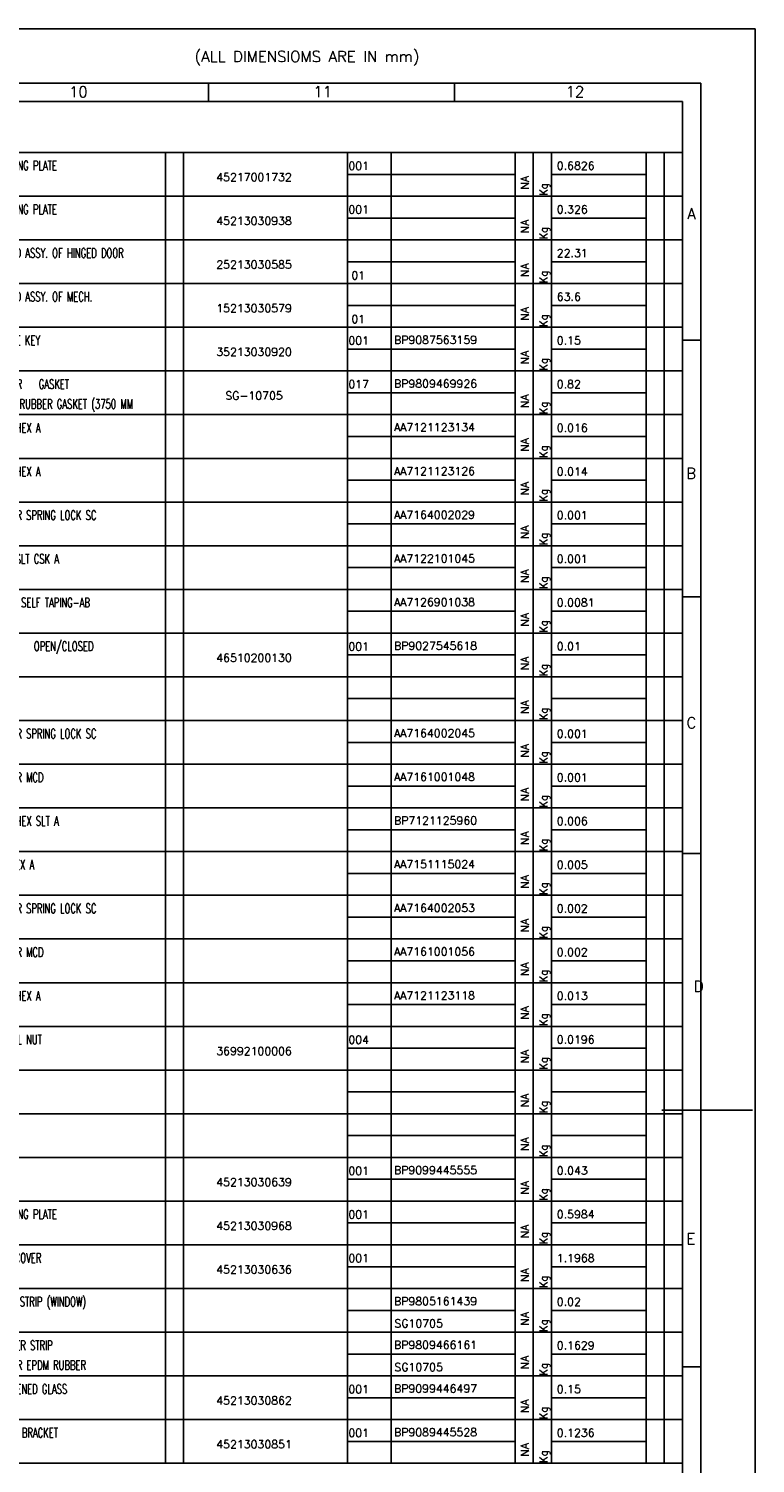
# Model space of a CAD drawing. Extents: x 0 to 4205, y 0 to 2970.
# Tile 11 of 11: x 3207 to 4205, y 1000 to 2970. Entities that reach past the tile are written whole.
import ezdxf
from ezdxf.enums import TextEntityAlignment as Align

# ---------------------------------------------------------------- set-up
doc = ezdxf.new("R2010")
doc.units = 0
doc.header["$MEASUREMENT"] = 0
doc.layers.get('0').update_dxf_attribs({"linetype": 'CONTINUOUS'})
doc.styles.add('ROMAND', font='romand')
doc.styles.add('ROMANS', font='romans')

# ---------------------------------------------------------------- blocks, each defined once
blk = doc.blocks.new('A1')
for p, q in [((841, 594), (0, 594)), ((841, 0), (841, 594)), ((826, 579), (15, 579)), ((690.83, 579), (690.83, 574)), ((758.42, 579), (758.42, 574)), ((826, 15), (826, 579)), ((821, 574), (95, 574)), ((821, 20), (821, 574)), ((821, 508.5), (826, 508.5)), ((821, 438), (826, 438)), ((821, 367.5), (826, 367.5)), ((815.29, 297), (840.24, 297)), ((821, 226.5), (826, 226.5))]:
    blk.add_line(p, q)
for s, style, p in [(' (ALL DIMENSIOMS ARE IN mm)', 'ROMAND', (684.94, 584.87)), ('10', 'ROMANS', (652.47, 575.15)), ('11', 'ROMANS', (719.63, 575.23)), ('12', 'ROMANS', (788.88, 575.17)), ('A', 'ROMANS', (822.32, 541.73)), ('B', 'ROMANS', (822.01, 470.4)), ('C', 'ROMANS', (822.1, 401.86)), ('D', 'ROMANS', (824.1, 329.49)), ('E', 'ROMANS', (822.08, 260.2))]:
    blk.add_text(s, height=3, dxfattribs=dict(style=style)).set_placement(p)
at = {"color": 7, "style": 'ROMANS'}
for tag, p, height, rotation, width in [('DRG_NO', (70.98, 574.89), 3.5, 180, 1.5), ('SHTNO', (8.61, 117.92), 2.8, 90, 0.8), ('REV_NO', (8.63, 108.63), 2.8, 90, 0.8), ('DRG_NO', (8.71, 80.28), 2.8, 90, 0.8)]:
    blk.add_attdef(tag, p, '', height=height, rotation=rotation, dxfattribs=dict(at, width=width))
for tag, p, height in [('PRODUCT', (716.23, 84.23), 4), ('DRN_SIGN', (771.9, 69.28), 1), ('CHD_SIGN', (771.96, 63.16), 1), ('APP_SIGN', (772.82, 56.2), 1), ('NEW_ALT_SIGN', (567.75, 52.19), 1), ('OLD_ALT_SIGN', (638.26, 51.7), 1), ('NEW_CHD_SIGN', (566.67, 47.87), 1), ('OLD_CHD_SIGN', (637.84, 47.56), 1), ('NEW_APP_SIGN', (567.57, 44.45), 1), ('OLD_APP_SIGN', (638.39, 43.83), 1), ('TITLE1', (671.74, 29.77), 3.5), ('TITLE2', (671.74, 23.56), 3.5)]:
    blk.add_attdef(tag, p, '', height=height, dxfattribs=at)
for tag, height, p in [('DRN_BY', 2, (760.21, 70.76)), ('DRN_DATE', 1.8, (800.06, 70.27)), ('CHD_BY', 2, (760.21, 64.75)), ('CHD_DATE', 1.8, (799.97, 64.76)), ('APP_BY', 2, (760.21, 58.75)), ('APP_DATE', 1.8, (799.97, 58.26)), ('NOVAR', 2.5, (815.81, 58.17)), ('SCALE', 2.5, (722.76, 43.84)), ('REFTOASSY', 2.5, (769.43, 43.23)), ('ITNO', 2.5, (800.09, 43.23)), ('NOIT', 2.5, (815.89, 42.76)), ('REV_NO', 3.5, (816.23, 30.9)), ('SHTNO', 2.5, (777.17, 22.83)), ('NOSHT', 2.5, (817.85, 23.01))]:
    blk.add_attdef(tag, text='', height=height, dxfattribs=at).set_placement(p, align=Align.MIDDLE)
at = {"style": 'ROMANS', "width": 0.7}
for tag, p in [('NEW_ALT_BY', (551.89, 51.83)), ('OLD_ALT_BY', (622.25, 51.98)), ('NEW_REV_NO', (511.26, 46.86)), ('NEW_REV_DT', (522.33, 46.86)), ('NEW_CHD_BY', (551.89, 47.69)), ('OLD_REV_NO', (581.61, 47.01)), ('OLD_REV_DT', (592.81, 47.01)), ('OLD_CHD_BY', (622.39, 48.11)), ('NEW_APP_BY', (553.51, 44.09)), ('OLD_APP_BY', (623.35, 44.25))]:
    blk.add_attdef(tag, p, '', height=1.5, dxfattribs=at)
at = {"color": 7, "style": 'ROMANS', "width": 0.8}
blk.add_attdef('WEIGHT', text='', height=2.3, dxfattribs=at).set_placement((741.21, 43.59), align=Align.MIDDLE)
at = {"style": 'ROMANS'}
for tag, p, height in [('NEW_DCA_NO', (521.77, 39.41), 2), ('OLD_DCA_NO', (590.46, 39.55), 2), ('NEW_DCA_DETAILS', (521.41, 35.08), 1.8), ('OLD_DCA_DETAILS', (590.6, 35.82), 1.8)]:
    blk.add_attdef(tag, p, '', height=height, dxfattribs=at)
at = {"color": 7, "style": 'ROMANS', "width": 1.5}
blk.add_attdef('DRG_NO', (751.63, 29.41), '', height=3.5, dxfattribs=at)
blk = doc.blocks.new('var6_btemplate')
at = {"color": 3}
for p, q in [((-314, 12), (0, 12)), ((-142, 0), (-142, 12)), ((-137.04, 0), (-137.04, 12)), ((-92, 0), (-92, 12)), ((-80, 0), (-80, 12)), ((-46, 0), (-46, 12)), ((-41.01, 0), (-41.01, 12)), ((-35.94, 0), (-35.94, 12)), ((-10, 0), (-10, 12)), ((-5, 0), (-5, 12)), ((0, 12), (0, 0)), ((-35.94, 6), (-10, 6)), ((-314, 0), (0, 0))]:
    blk.add_line(p, q, dxfattribs=at)
blk.add_line((-92, 6), (-46, 6))
at = {"style": 'ROMANS', "width": 0.9, "flags": 4}
blk.add_attdef('UT_O_QTY', (-37.05, 0.19), '', height=2.2, rotation=90, dxfattribs=at)
at = {"style": 'ROMANS', "width": 0.65, "flags": 4}
blk.add_attdef('ITEM_DESC', (-190.44, 7.11), '', height=2.6, dxfattribs=at)
at = {"style": 'ROMANS', "flags": 4}
for tag, p in [('ITEM_NO', (-91.78, 7.25)), ('MAT_CODE', (-79.25, 7.43)), ('IT_NO', (-203.15, 4.41)), ('QTY', (-34.27, 2.23)), ('IT_VAR', (-90.96, 1.17)), ('MAT_SPEC', (-79.12, 1.33))]:
    blk.add_attdef(tag, p, '', height=2.2, dxfattribs=at)
at = {"style": 'ROMANS'}
blk.add_attdef('WEIGHT', text='', height=2.2, dxfattribs=at).set_placement((-34.53, 6.62), align=Align.BOTTOM_LEFT)
at = {"style": 'ROMANS', "flags": 4}
for tag, p in [('VAR_5', (-308.24, 4.33)), ('VAR_4', (-296.21, 4.33)), ('VAR_3', (-284.18, 4.33)), ('VAR_2', (-271.9, 4.33)), ('VAR_1', (-259.87, 4.33)), ('VAR_0', (-248.09, 4.33)), ('DR_NO', (-117.68, 4.13))]:
    blk.add_attdef(tag, text='', height=2.2, dxfattribs=at).set_placement(p, align=Align.CENTER)
for tag, height, width, p in [('REMARKS', 2, 0.75, (-242, 3.94)), ('ITEM_SIZE', 2.6, 0.65, (-190.55, 0.85))]:
    blk.add_attdef(tag, text='', height=height, dxfattribs=dict(at, width=width)).set_placement(p, align=Align.BOTTOM_LEFT)
at = {"style": 'ROMANS'}
blk.add_attdef('IT_V', (-211.43, 4.44), '', height=2.2, dxfattribs=at)
at = {"style": 'ROMANS', "flags": 4}
blk.add_attdef('STD_NO', text='', height=2.2, dxfattribs=at).set_placement((-141.14, 5.59), align=Align.MIDDLE_LEFT)
for tag, p in [('A/C', (-42.21, 1.84)), ('GS', (-6, 3)), ('ZONE', (-1.14, -0.09))]:
    blk.add_attdef(tag, p, '', height=2.2, rotation=90, dxfattribs=at)

msp = doc.modelspace()

# ---------------------------------------------------------------- block references
at = {"xscale": 5, "yscale": 5, "zscale": 5}
msp.add_blockref('A1', (0, 0), dxfattribs=at)
ref = msp.add_blockref('var6_btemplate', (4105, 2740), dxfattribs=dict(xscale=5, yscale=5))
ref.add_attrib('ITEM_DESC', 'BLANKING PLATE', (3152.8, 2775.5), dxfattribs={"height": 13, "style": 'ROMANS', "width": 0.65})
ref.add_attrib('DR_NO', '45217001732', dxfattribs={"height": 11, "style": 'ROMANS'}).set_placement((3516.6, 2760.6), align=Align.CENTER)
ref.add_attrib('ITEM_NO', '001', (3646.1, 2776.2), dxfattribs={"height": 11, "style": 'ROMANS'})
ref.add_attrib('A/C', 'NA', (3893.9, 2749.2), dxfattribs={"height": 11, "rotation": 90, "style": 'ROMANS'})
ref.add_attrib('UT_O_QTY', 'Kg', (3919.8, 2740.9), dxfattribs={"height": 11, "rotation": 90, "style": 'ROMANS', "width": 0.9})
ref.add_attrib('WEIGHT', '0.6826', dxfattribs={"height": 11, "style": 'ROMANS'}).set_placement((3932.4, 2773.1), align=Align.BOTTOM_LEFT)
ref = msp.add_blockref('var6_btemplate', (4105, 2680), dxfattribs=dict(xscale=5, yscale=5))
ref.add_attrib('ITEM_DESC', 'BLANKING PLATE', (3152.8, 2715.5), dxfattribs={"height": 13, "style": 'ROMANS', "width": 0.65})
ref.add_attrib('DR_NO', '45213030938', dxfattribs={"height": 11, "style": 'ROMANS'}).set_placement((3516.6, 2700.6), align=Align.CENTER)
ref.add_attrib('ITEM_NO', '001', (3646.1, 2716.2), dxfattribs={"height": 11, "style": 'ROMANS'})
ref.add_attrib('A/C', 'NA', (3893.9, 2689.2), dxfattribs={"height": 11, "rotation": 90, "style": 'ROMANS'})
ref.add_attrib('UT_O_QTY', 'Kg', (3919.8, 2680.9), dxfattribs={"height": 11, "rotation": 90, "style": 'ROMANS', "width": 0.9})
ref.add_attrib('WEIGHT', '0.326', dxfattribs={"height": 11, "style": 'ROMANS'}).set_placement((3932.4, 2713.1), align=Align.BOTTOM_LEFT)
ref = msp.add_blockref('var6_btemplate', (4105, 2620), dxfattribs=dict(xscale=5, yscale=5))
ref.add_attrib('ITEM_DESC', 'WELDED ASSY. OF HINGED DOOR', (3152.8, 2655.5), dxfattribs={"height": 13, "style": 'ROMANS', "width": 0.65})
ref.add_attrib('DR_NO', '25213030585', dxfattribs={"height": 11, "style": 'ROMANS'}).set_placement((3516.6, 2640.6), align=Align.CENTER)
ref.add_attrib('IT_VAR', '01', (3650.2, 2625.8), dxfattribs={"height": 11, "style": 'ROMANS'})
ref.add_attrib('A/C', 'NA', (3893.9, 2629.2), dxfattribs={"height": 11, "rotation": 90, "style": 'ROMANS'})
ref.add_attrib('UT_O_QTY', 'Kg', (3919.8, 2620.9), dxfattribs={"height": 11, "rotation": 90, "style": 'ROMANS', "width": 0.9})
ref.add_attrib('WEIGHT', '22.31', dxfattribs={"height": 11, "style": 'ROMANS'}).set_placement((3932.4, 2653.1), align=Align.BOTTOM_LEFT)
ref = msp.add_blockref('var6_btemplate', (4105, 2560), dxfattribs=dict(xscale=5, yscale=5))
ref.add_attrib('ITEM_DESC', 'WELDED ASSY. OF MECH.', (3152.8, 2595.5), dxfattribs={"height": 13, "style": 'ROMANS', "width": 0.65})
ref.add_attrib('DR_NO', '15213030579', dxfattribs={"height": 11, "style": 'ROMANS'}).set_placement((3516.6, 2580.6), align=Align.CENTER)
ref.add_attrib('IT_VAR', '01', (3650.2, 2565.8), dxfattribs={"height": 11, "style": 'ROMANS'})
ref.add_attrib('A/C', 'NA', (3893.9, 2569.2), dxfattribs={"height": 11, "rotation": 90, "style": 'ROMANS'})
ref.add_attrib('UT_O_QTY', 'Kg', (3919.8, 2560.9), dxfattribs={"height": 11, "rotation": 90, "style": 'ROMANS', "width": 0.9})
ref.add_attrib('WEIGHT', '63.6', dxfattribs={"height": 11, "style": 'ROMANS'}).set_placement((3932.4, 2593.1), align=Align.BOTTOM_LEFT)
ref = msp.add_blockref('var6_btemplate', (4105, 2500), dxfattribs=dict(xscale=5, yscale=5))
ref.add_attrib('ITEM_DESC', 'HANDLE KEY', (3152.8, 2535.5), dxfattribs={"height": 13, "style": 'ROMANS', "width": 0.65})
ref.add_attrib('DR_NO', '35213030920', dxfattribs={"height": 11, "style": 'ROMANS'}).set_placement((3516.6, 2520.6), align=Align.CENTER)
ref.add_attrib('ITEM_NO', '001', (3646.1, 2536.2), dxfattribs={"height": 11, "style": 'ROMANS'})
ref.add_attrib('MAT_CODE', 'BP9087563159', (3708.8, 2537.1), dxfattribs={"height": 11, "style": 'ROMANS'})
ref.add_attrib('A/C', 'NA', (3893.9, 2509.2), dxfattribs={"height": 11, "rotation": 90, "style": 'ROMANS'})
ref.add_attrib('UT_O_QTY', 'Kg', (3919.8, 2500.9), dxfattribs={"height": 11, "rotation": 90, "style": 'ROMANS', "width": 0.9})
ref.add_attrib('WEIGHT', '0.15', dxfattribs={"height": 11, "style": 'ROMANS'}).set_placement((3932.4, 2533.1), align=Align.BOTTOM_LEFT)
ref = msp.add_blockref('var6_btemplate', (4105, 2440), dxfattribs=dict(xscale=5, yscale=5))
ref.add_attrib('ITEM_DESC', 'RUBBER   GASKET', (3152.8, 2475.5), dxfattribs={"height": 13, "style": 'ROMANS', "width": 0.65})
ref.add_attrib('ITEM_SIZE', 'EPDM  RUBBER GASKET (3750 MM', dxfattribs={"height": 13, "style": 'ROMANS', "width": 0.65}).set_placement((3152.2, 2444.3), align=Align.BOTTOM_LEFT)
ref.add_attrib('DR_NO', 'SG-10705', dxfattribs={"height": 11, "style": 'ROMANS'}).set_placement((3516.6, 2460.6), align=Align.CENTER)
ref.add_attrib('ITEM_NO', '017', (3646.1, 2476.2), dxfattribs={"height": 11, "style": 'ROMANS'})
ref.add_attrib('MAT_CODE', 'BP9809469926', (3708.8, 2477.1), dxfattribs={"height": 11, "style": 'ROMANS'})
ref.add_attrib('A/C', 'NA', (3893.9, 2449.2), dxfattribs={"height": 11, "rotation": 90, "style": 'ROMANS'})
ref.add_attrib('UT_O_QTY', 'Kg', (3919.8, 2440.9), dxfattribs={"height": 11, "rotation": 90, "style": 'ROMANS', "width": 0.9})
ref.add_attrib('WEIGHT', '0.82', dxfattribs={"height": 11, "style": 'ROMANS'}).set_placement((3932.4, 2473.1), align=Align.BOTTOM_LEFT)
ref = msp.add_blockref('var6_btemplate', (4105, 2380), dxfattribs=dict(xscale=5, yscale=5))
ref.add_attrib('ITEM_DESC', 'SCRU HEX A', (3152.8, 2415.5), dxfattribs={"height": 13, "style": 'ROMANS', "width": 0.65})
ref.add_attrib('MAT_CODE', 'AA7121123134', (3708.8, 2417.1), dxfattribs={"height": 11, "style": 'ROMANS'})
ref.add_attrib('A/C', 'NA', (3893.9, 2389.2), dxfattribs={"height": 11, "rotation": 90, "style": 'ROMANS'})
ref.add_attrib('UT_O_QTY', 'Kg', (3919.8, 2380.9), dxfattribs={"height": 11, "rotation": 90, "style": 'ROMANS', "width": 0.9})
ref.add_attrib('WEIGHT', '0.016', dxfattribs={"height": 11, "style": 'ROMANS'}).set_placement((3932.4, 2413.1), align=Align.BOTTOM_LEFT)
ref = msp.add_blockref('var6_btemplate', (4105, 2320), dxfattribs=dict(xscale=5, yscale=5))
ref.add_attrib('ITEM_DESC', 'SCRU HEX A', (3152.8, 2355.5), dxfattribs={"height": 13, "style": 'ROMANS', "width": 0.65})
ref.add_attrib('MAT_CODE', 'AA7121123126', (3708.8, 2357.1), dxfattribs={"height": 11, "style": 'ROMANS'})
ref.add_attrib('A/C', 'NA', (3893.9, 2329.2), dxfattribs={"height": 11, "rotation": 90, "style": 'ROMANS'})
ref.add_attrib('UT_O_QTY', 'Kg', (3919.8, 2320.9), dxfattribs={"height": 11, "rotation": 90, "style": 'ROMANS', "width": 0.9})
ref.add_attrib('WEIGHT', '0.014', dxfattribs={"height": 11, "style": 'ROMANS'}).set_placement((3932.4, 2353.1), align=Align.BOTTOM_LEFT)
ref = msp.add_blockref('var6_btemplate', (4105, 2260), dxfattribs=dict(xscale=5, yscale=5))
ref.add_attrib('ITEM_DESC', 'WASHER SPRING LOCK SC', (3152.8, 2295.5), dxfattribs={"height": 13, "style": 'ROMANS', "width": 0.65})
ref.add_attrib('MAT_CODE', 'AA7164002029', (3708.8, 2297.1), dxfattribs={"height": 11, "style": 'ROMANS'})
ref.add_attrib('A/C', 'NA', (3893.9, 2269.2), dxfattribs={"height": 11, "rotation": 90, "style": 'ROMANS'})
ref.add_attrib('UT_O_QTY', 'Kg', (3919.8, 2260.9), dxfattribs={"height": 11, "rotation": 90, "style": 'ROMANS', "width": 0.9})
ref.add_attrib('WEIGHT', '0.001', dxfattribs={"height": 11, "style": 'ROMANS'}).set_placement((3932.4, 2293.1), align=Align.BOTTOM_LEFT)
ref = msp.add_blockref('var6_btemplate', (4105, 2200), dxfattribs=dict(xscale=5, yscale=5))
ref.add_attrib('ITEM_DESC', 'SCRU SLT CSK A', (3152.8, 2235.5), dxfattribs={"height": 13, "style": 'ROMANS', "width": 0.65})
ref.add_attrib('MAT_CODE', 'AA7122101045', (3708.8, 2237.1), dxfattribs={"height": 11, "style": 'ROMANS'})
ref.add_attrib('A/C', 'NA', (3893.9, 2209.2), dxfattribs={"height": 11, "rotation": 90, "style": 'ROMANS'})
ref.add_attrib('UT_O_QTY', 'Kg', (3919.8, 2200.9), dxfattribs={"height": 11, "rotation": 90, "style": 'ROMANS', "width": 0.9})
ref.add_attrib('WEIGHT', '0.001', dxfattribs={"height": 11, "style": 'ROMANS'}).set_placement((3932.4, 2233.1), align=Align.BOTTOM_LEFT)
ref = msp.add_blockref('var6_btemplate', (4105, 2140), dxfattribs=dict(xscale=5, yscale=5))
ref.add_attrib('ITEM_DESC', 'SCREW SELF TAPING-AB', (3152.8, 2175.5), dxfattribs={"height": 13, "style": 'ROMANS', "width": 0.65})
ref.add_attrib('MAT_CODE', 'AA7126901038', (3708.8, 2177.1), dxfattribs={"height": 11, "style": 'ROMANS'})
ref.add_attrib('A/C', 'NA', (3893.9, 2149.2), dxfattribs={"height": 11, "rotation": 90, "style": 'ROMANS'})
ref.add_attrib('UT_O_QTY', 'Kg', (3919.8, 2140.9), dxfattribs={"height": 11, "rotation": 90, "style": 'ROMANS', "width": 0.9})
ref.add_attrib('WEIGHT', '0.0081', dxfattribs={"height": 11, "style": 'ROMANS'}).set_placement((3932.4, 2173.1), align=Align.BOTTOM_LEFT)
ref = msp.add_blockref('var6_btemplate', (4105, 2080), dxfattribs=dict(xscale=5, yscale=5))
ref.add_attrib('ITEM_DESC', 'LABEL    OPEN/CLOSED', (3152.8, 2115.5), dxfattribs={"height": 13, "style": 'ROMANS', "width": 0.65})
ref.add_attrib('DR_NO', '46510200130', dxfattribs={"height": 11, "style": 'ROMANS'}).set_placement((3516.6, 2100.6), align=Align.CENTER)
ref.add_attrib('ITEM_NO', '001', (3646.1, 2116.2), dxfattribs={"height": 11, "style": 'ROMANS'})
ref.add_attrib('MAT_CODE', 'BP9027545618', (3708.8, 2117.1), dxfattribs={"height": 11, "style": 'ROMANS'})
ref.add_attrib('A/C', 'NA', (3893.9, 2089.2), dxfattribs={"height": 11, "rotation": 90, "style": 'ROMANS'})
ref.add_attrib('UT_O_QTY', 'Kg', (3919.8, 2080.9), dxfattribs={"height": 11, "rotation": 90, "style": 'ROMANS', "width": 0.9})
ref.add_attrib('WEIGHT', '0.01', dxfattribs={"height": 11, "style": 'ROMANS'}).set_placement((3932.4, 2113.1), align=Align.BOTTOM_LEFT)
ref = msp.add_blockref('var6_btemplate', (4105, 2020), dxfattribs=dict(xscale=5, yscale=5))
ref.add_attrib('A/C', 'NA', (3893.9, 2029.2), dxfattribs={"height": 11, "rotation": 90, "style": 'ROMANS'})
ref.add_attrib('UT_O_QTY', 'Kg', (3919.8, 2020.9), dxfattribs={"height": 11, "rotation": 90, "style": 'ROMANS', "width": 0.9})
ref = msp.add_blockref('var6_btemplate', (4105, 1960), dxfattribs=dict(xscale=5, yscale=5))
ref.add_attrib('ITEM_DESC', 'WASHER SPRING LOCK SC', (3152.8, 1995.5), dxfattribs={"height": 13, "style": 'ROMANS', "width": 0.65})
ref.add_attrib('MAT_CODE', 'AA7164002045', (3708.8, 1997.1), dxfattribs={"height": 11, "style": 'ROMANS'})
ref.add_attrib('A/C', 'NA', (3893.9, 1969.2), dxfattribs={"height": 11, "rotation": 90, "style": 'ROMANS'})
ref.add_attrib('UT_O_QTY', 'Kg', (3919.8, 1960.9), dxfattribs={"height": 11, "rotation": 90, "style": 'ROMANS', "width": 0.9})
ref.add_attrib('WEIGHT', '0.001', dxfattribs={"height": 11, "style": 'ROMANS'}).set_placement((3932.4, 1993.1), align=Align.BOTTOM_LEFT)
ref = msp.add_blockref('var6_btemplate', (4105, 1900), dxfattribs=dict(xscale=5, yscale=5))
ref.add_attrib('ITEM_DESC', 'WASHER MCD', (3152.8, 1935.5), dxfattribs={"height": 13, "style": 'ROMANS', "width": 0.65})
ref.add_attrib('MAT_CODE', 'AA7161001048', (3708.8, 1937.1), dxfattribs={"height": 11, "style": 'ROMANS'})
ref.add_attrib('A/C', 'NA', (3893.9, 1909.2), dxfattribs={"height": 11, "rotation": 90, "style": 'ROMANS'})
ref.add_attrib('UT_O_QTY', 'Kg', (3919.8, 1900.9), dxfattribs={"height": 11, "rotation": 90, "style": 'ROMANS', "width": 0.9})
ref.add_attrib('WEIGHT', '0.001', dxfattribs={"height": 11, "style": 'ROMANS'}).set_placement((3932.4, 1933.1), align=Align.BOTTOM_LEFT)
ref = msp.add_blockref('var6_btemplate', (4105, 1840), dxfattribs=dict(xscale=5, yscale=5))
ref.add_attrib('ITEM_DESC', 'SCRU HEX SLT A', (3152.8, 1875.5), dxfattribs={"height": 13, "style": 'ROMANS', "width": 0.65})
ref.add_attrib('MAT_CODE', 'BP7121125960', (3708.8, 1877.1), dxfattribs={"height": 11, "style": 'ROMANS'})
ref.add_attrib('A/C', 'NA', (3893.9, 1849.2), dxfattribs={"height": 11, "rotation": 90, "style": 'ROMANS'})
ref.add_attrib('UT_O_QTY', 'Kg', (3919.8, 1840.9), dxfattribs={"height": 11, "rotation": 90, "style": 'ROMANS', "width": 0.9})
ref.add_attrib('WEIGHT', '0.006', dxfattribs={"height": 11, "style": 'ROMANS'}).set_placement((3932.4, 1873.1), align=Align.BOTTOM_LEFT)
ref = msp.add_blockref('var6_btemplate', (4105, 1780), dxfattribs=dict(xscale=5, yscale=5))
ref.add_attrib('ITEM_DESC', 'NUT HEX A', (3152.8, 1815.5), dxfattribs={"height": 13, "style": 'ROMANS', "width": 0.65})
ref.add_attrib('MAT_CODE', 'AA7151115024', (3708.8, 1817.1), dxfattribs={"height": 11, "style": 'ROMANS'})
ref.add_attrib('A/C', 'NA', (3893.9, 1789.2), dxfattribs={"height": 11, "rotation": 90, "style": 'ROMANS'})
ref.add_attrib('UT_O_QTY', 'Kg', (3919.8, 1780.9), dxfattribs={"height": 11, "rotation": 90, "style": 'ROMANS', "width": 0.9})
ref.add_attrib('WEIGHT', '0.005', dxfattribs={"height": 11, "style": 'ROMANS'}).set_placement((3932.4, 1813.1), align=Align.BOTTOM_LEFT)
ref = msp.add_blockref('var6_btemplate', (4105, 1720), dxfattribs=dict(xscale=5, yscale=5))
ref.add_attrib('ITEM_DESC', 'WASHER SPRING LOCK SC', (3152.8, 1755.5), dxfattribs={"height": 13, "style": 'ROMANS', "width": 0.65})
ref.add_attrib('MAT_CODE', 'AA7164002053', (3708.8, 1757.1), dxfattribs={"height": 11, "style": 'ROMANS'})
ref.add_attrib('A/C', 'NA', (3893.9, 1729.2), dxfattribs={"height": 11, "rotation": 90, "style": 'ROMANS'})
ref.add_attrib('UT_O_QTY', 'Kg', (3919.8, 1720.9), dxfattribs={"height": 11, "rotation": 90, "style": 'ROMANS', "width": 0.9})
ref.add_attrib('WEIGHT', '0.002', dxfattribs={"height": 11, "style": 'ROMANS'}).set_placement((3932.4, 1753.1), align=Align.BOTTOM_LEFT)
ref = msp.add_blockref('var6_btemplate', (4105, 1660), dxfattribs=dict(xscale=5, yscale=5))
ref.add_attrib('ITEM_DESC', 'WASHER MCD', (3152.8, 1695.5), dxfattribs={"height": 13, "style": 'ROMANS', "width": 0.65})
ref.add_attrib('MAT_CODE', 'AA7161001056', (3708.8, 1697.1), dxfattribs={"height": 11, "style": 'ROMANS'})
ref.add_attrib('A/C', 'NA', (3893.9, 1669.2), dxfattribs={"height": 11, "rotation": 90, "style": 'ROMANS'})
ref.add_attrib('UT_O_QTY', 'Kg', (3919.8, 1660.9), dxfattribs={"height": 11, "rotation": 90, "style": 'ROMANS', "width": 0.9})
ref.add_attrib('WEIGHT', '0.002', dxfattribs={"height": 11, "style": 'ROMANS'}).set_placement((3932.4, 1693.1), align=Align.BOTTOM_LEFT)
ref = msp.add_blockref('var6_btemplate', (4105, 1600), dxfattribs=dict(xscale=5, yscale=5))
ref.add_attrib('ITEM_DESC', 'SCRU HEX A', (3152.8, 1635.5), dxfattribs={"height": 13, "style": 'ROMANS', "width": 0.65})
ref.add_attrib('MAT_CODE', 'AA7121123118', (3708.8, 1637.1), dxfattribs={"height": 11, "style": 'ROMANS'})
ref.add_attrib('A/C', 'NA', (3893.9, 1609.2), dxfattribs={"height": 11, "rotation": 90, "style": 'ROMANS'})
ref.add_attrib('UT_O_QTY', 'Kg', (3919.8, 1600.9), dxfattribs={"height": 11, "rotation": 90, "style": 'ROMANS', "width": 0.9})
ref.add_attrib('WEIGHT', '0.013', dxfattribs={"height": 11, "style": 'ROMANS'}).set_placement((3932.4, 1633.1), align=Align.BOTTOM_LEFT)
ref = msp.add_blockref('var6_btemplate', (4105, 1540), dxfattribs=dict(xscale=5, yscale=5))
ref.add_attrib('ITEM_DESC', 'SPECIAL NUT', (3152.8, 1575.5), dxfattribs={"height": 13, "style": 'ROMANS', "width": 0.65})
ref.add_attrib('DR_NO', '36992100006', dxfattribs={"height": 11, "style": 'ROMANS'}).set_placement((3516.6, 1560.6), align=Align.CENTER)
ref.add_attrib('ITEM_NO', '004', (3646.1, 1576.2), dxfattribs={"height": 11, "style": 'ROMANS'})
ref.add_attrib('A/C', 'NA', (3893.9, 1549.2), dxfattribs={"height": 11, "rotation": 90, "style": 'ROMANS'})
ref.add_attrib('UT_O_QTY', 'Kg', (3919.8, 1540.9), dxfattribs={"height": 11, "rotation": 90, "style": 'ROMANS', "width": 0.9})
ref.add_attrib('WEIGHT', '0.0196', dxfattribs={"height": 11, "style": 'ROMANS'}).set_placement((3932.4, 1573.1), align=Align.BOTTOM_LEFT)
ref = msp.add_blockref('var6_btemplate', (4105, 1480), dxfattribs=dict(xscale=5, yscale=5))
ref.add_attrib('A/C', 'NA', (3893.9, 1489.2), dxfattribs={"height": 11, "rotation": 90, "style": 'ROMANS'})
ref.add_attrib('UT_O_QTY', 'Kg', (3919.8, 1480.9), dxfattribs={"height": 11, "rotation": 90, "style": 'ROMANS', "width": 0.9})
ref = msp.add_blockref('var6_btemplate', (4105, 1420), dxfattribs=dict(xscale=5, yscale=5))
ref.add_attrib('A/C', 'NA', (3893.9, 1429.2), dxfattribs={"height": 11, "rotation": 90, "style": 'ROMANS'})
ref.add_attrib('UT_O_QTY', 'Kg', (3919.8, 1420.9), dxfattribs={"height": 11, "rotation": 90, "style": 'ROMANS', "width": 0.9})
ref = msp.add_blockref('var6_btemplate', (4105, 1360), dxfattribs=dict(xscale=5, yscale=5))
ref.add_attrib('DR_NO', '45213030639', dxfattribs={"height": 11, "style": 'ROMANS'}).set_placement((3516.6, 1380.6), align=Align.CENTER)
ref.add_attrib('ITEM_NO', '001', (3646.1, 1396.2), dxfattribs={"height": 11, "style": 'ROMANS'})
ref.add_attrib('MAT_CODE', 'BP9099445555', (3708.8, 1397.1), dxfattribs={"height": 11, "style": 'ROMANS'})
ref.add_attrib('A/C', 'NA', (3893.9, 1369.2), dxfattribs={"height": 11, "rotation": 90, "style": 'ROMANS'})
ref.add_attrib('UT_O_QTY', 'Kg', (3919.8, 1360.9), dxfattribs={"height": 11, "rotation": 90, "style": 'ROMANS', "width": 0.9})
ref.add_attrib('WEIGHT', '0.043', dxfattribs={"height": 11, "style": 'ROMANS'}).set_placement((3932.4, 1393.1), align=Align.BOTTOM_LEFT)
ref = msp.add_blockref('var6_btemplate', (4105, 1300), dxfattribs=dict(xscale=5, yscale=5))
ref.add_attrib('ITEM_DESC', 'BLANKING PLATE', (3152.8, 1335.5), dxfattribs={"height": 13, "style": 'ROMANS', "width": 0.65})
ref.add_attrib('DR_NO', '45213030968', dxfattribs={"height": 11, "style": 'ROMANS'}).set_placement((3516.6, 1320.6), align=Align.CENTER)
ref.add_attrib('ITEM_NO', '001', (3646.1, 1336.2), dxfattribs={"height": 11, "style": 'ROMANS'})
ref.add_attrib('A/C', 'NA', (3893.9, 1309.2), dxfattribs={"height": 11, "rotation": 90, "style": 'ROMANS'})
ref.add_attrib('UT_O_QTY', 'Kg', (3919.8, 1300.9), dxfattribs={"height": 11, "rotation": 90, "style": 'ROMANS', "width": 0.9})
ref.add_attrib('WEIGHT', '0.5984', dxfattribs={"height": 11, "style": 'ROMANS'}).set_placement((3932.4, 1333.1), align=Align.BOTTOM_LEFT)
ref = msp.add_blockref('var6_btemplate', (4105, 1240), dxfattribs=dict(xscale=5, yscale=5))
ref.add_attrib('ITEM_DESC', 'BACK COVER', (3152.8, 1275.5), dxfattribs={"height": 13, "style": 'ROMANS', "width": 0.65})
ref.add_attrib('DR_NO', '45213030636', dxfattribs={"height": 11, "style": 'ROMANS'}).set_placement((3516.6, 1260.6), align=Align.CENTER)
ref.add_attrib('ITEM_NO', '001', (3646.1, 1276.2), dxfattribs={"height": 11, "style": 'ROMANS'})
ref.add_attrib('A/C', 'NA', (3893.9, 1249.2), dxfattribs={"height": 11, "rotation": 90, "style": 'ROMANS'})
ref.add_attrib('UT_O_QTY', 'Kg', (3919.8, 1240.9), dxfattribs={"height": 11, "rotation": 90, "style": 'ROMANS', "width": 0.9})
ref.add_attrib('WEIGHT', '1.1968', dxfattribs={"height": 11, "style": 'ROMANS'}).set_placement((3932.4, 1273.1), align=Align.BOTTOM_LEFT)
ref = msp.add_blockref('var6_btemplate', (4105, 1180), dxfattribs=dict(xscale=5, yscale=5))
ref.add_attrib('ITEM_DESC', 'FILLER STRIP (WINDOW)', (3152.8, 1215.5), dxfattribs={"height": 13, "style": 'ROMANS', "width": 0.65})
ref.add_attrib('MAT_CODE', 'BP9805161439', (3708.8, 1217.1), dxfattribs={"height": 11, "style": 'ROMANS'})
ref.add_attrib('MAT_SPEC', 'SG10705', (3709.4, 1186.6), dxfattribs={"height": 11, "style": 'ROMANS'})
ref.add_attrib('A/C', 'NA', (3893.9, 1189.2), dxfattribs={"height": 11, "rotation": 90, "style": 'ROMANS'})
ref.add_attrib('UT_O_QTY', 'Kg', (3919.8, 1180.9), dxfattribs={"height": 11, "rotation": 90, "style": 'ROMANS', "width": 0.9})
ref.add_attrib('WEIGHT', '0.02', dxfattribs={"height": 11, "style": 'ROMANS'}).set_placement((3932.4, 1213.1), align=Align.BOTTOM_LEFT)
ref = msp.add_blockref('var6_btemplate', (4105, 1120), dxfattribs=dict(xscale=5, yscale=5))
ref.add_attrib('ITEM_DESC', 'WEATHER STRIP', (3152.8, 1155.5), dxfattribs={"height": 13, "style": 'ROMANS', "width": 0.65})
ref.add_attrib('ITEM_SIZE', '0.5 MTR EPDM RUBBER', dxfattribs={"height": 13, "style": 'ROMANS', "width": 0.65}).set_placement((3152.2, 1124.3), align=Align.BOTTOM_LEFT)
ref.add_attrib('MAT_CODE', 'BP9809466161', (3708.8, 1157.1), dxfattribs={"height": 11, "style": 'ROMANS'})
ref.add_attrib('MAT_SPEC', 'SG10705', (3709.4, 1126.6), dxfattribs={"height": 11, "style": 'ROMANS'})
ref.add_attrib('A/C', 'NA', (3893.9, 1129.2), dxfattribs={"height": 11, "rotation": 90, "style": 'ROMANS'})
ref.add_attrib('UT_O_QTY', 'Kg', (3919.8, 1120.9), dxfattribs={"height": 11, "rotation": 90, "style": 'ROMANS', "width": 0.9})
ref.add_attrib('WEIGHT', '0.1629', dxfattribs={"height": 11, "style": 'ROMANS'}).set_placement((3932.4, 1153.1), align=Align.BOTTOM_LEFT)
ref = msp.add_blockref('var6_btemplate', (4105, 1060), dxfattribs=dict(xscale=5, yscale=5))
ref.add_attrib('ITEM_DESC', 'TOUGHENED GLASS', (3152.8, 1095.5), dxfattribs={"height": 13, "style": 'ROMANS', "width": 0.65})
ref.add_attrib('DR_NO', '45213030862', dxfattribs={"height": 11, "style": 'ROMANS'}).set_placement((3516.6, 1080.6), align=Align.CENTER)
ref.add_attrib('ITEM_NO', '001', (3646.1, 1096.2), dxfattribs={"height": 11, "style": 'ROMANS'})
ref.add_attrib('MAT_CODE', 'BP9099446497', (3708.8, 1097.1), dxfattribs={"height": 11, "style": 'ROMANS'})
ref.add_attrib('A/C', 'NA', (3893.9, 1069.2), dxfattribs={"height": 11, "rotation": 90, "style": 'ROMANS'})
ref.add_attrib('UT_O_QTY', 'Kg', (3919.8, 1060.9), dxfattribs={"height": 11, "rotation": 90, "style": 'ROMANS', "width": 0.9})
ref.add_attrib('WEIGHT', '0.15', dxfattribs={"height": 11, "style": 'ROMANS'}).set_placement((3932.4, 1093.1), align=Align.BOTTOM_LEFT)
ref = msp.add_blockref('var6_btemplate', (4105, 1000), dxfattribs=dict(xscale=5, yscale=5))
ref.add_attrib('ITEM_DESC', 'HINGE  BRACKET', (3152.8, 1035.5), dxfattribs={"height": 13, "style": 'ROMANS', "width": 0.65})
ref.add_attrib('DR_NO', '45213030851', dxfattribs={"height": 11, "style": 'ROMANS'}).set_placement((3516.6, 1020.6), align=Align.CENTER)
ref.add_attrib('ITEM_NO', '001', (3646.1, 1036.2), dxfattribs={"height": 11, "style": 'ROMANS'})
ref.add_attrib('MAT_CODE', 'BP9089445528', (3708.8, 1037.1), dxfattribs={"height": 11, "style": 'ROMANS'})
ref.add_attrib('A/C', 'NA', (3893.9, 1009.2), dxfattribs={"height": 11, "rotation": 90, "style": 'ROMANS'})
ref.add_attrib('UT_O_QTY', 'Kg', (3919.8, 1000.9), dxfattribs={"height": 11, "rotation": 90, "style": 'ROMANS', "width": 0.9})
ref.add_attrib('WEIGHT', '0.1236', dxfattribs={"height": 11, "style": 'ROMANS'}).set_placement((3932.4, 1033.1), align=Align.BOTTOM_LEFT)

doc.saveas('drawing.dxf')
